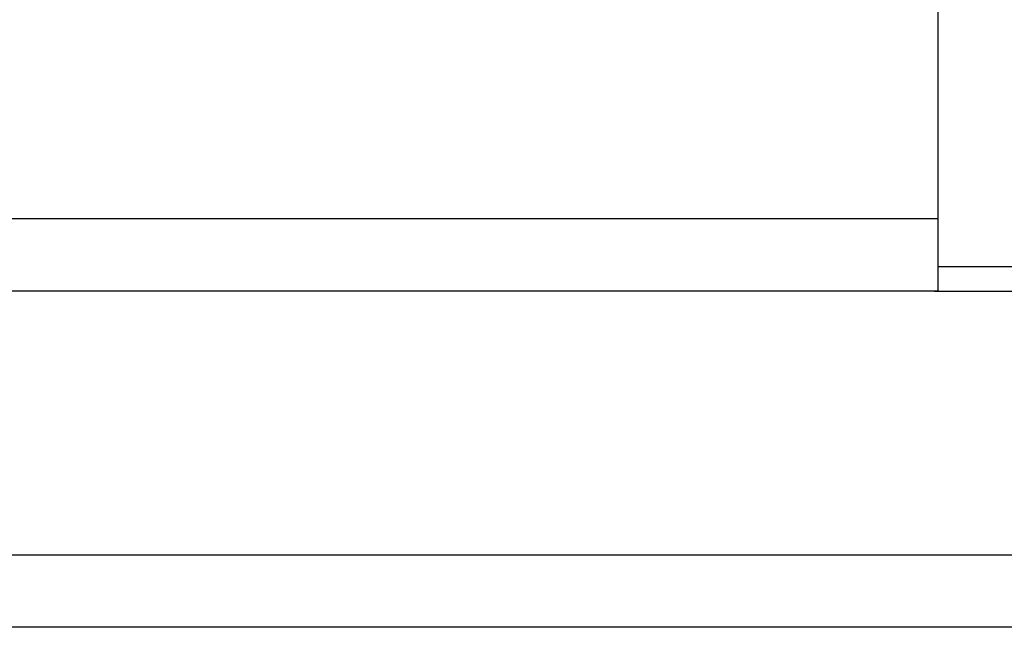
# Model space of a CAD drawing. Header units: millimetres. Extents: x 36 to 369, y 420 to 544.
# Tile 32 of 47: x 295 to 315, y 440 to 453. Entities that reach past the tile are written whole.
import ezdxf

# ---------------------------------------------------------------- set-up
doc = ezdxf.new("R2010")
doc.units = ezdxf.units.MM
doc.layers.add('2', color=7, linetype='CONTINUOUS')

msp = doc.modelspace()

# ---------------------------------------------------------------- linework, layer by layer
at = {"layer": '2', "color": 0, "linetype": 'Continuous'}
for p, q in [((313.953, 447.022), (313.953, 480.522)), ((313.953, 448.522), (273.553, 448.522)), ((324.453, 447.522), (313.953, 447.522)), ((313.874, 447.022), (324.453, 447.022))]:
    msp.add_line(p, q, dxfattribs=at)
for points in [[(313.953, 447.022), (293.753, 447.022)], [(368.553, 441.522), (216.976, 441.522)], [(368.553, 440.022), (173.553, 440.022)]]:
    msp.add_open_spline(points, degree=1, dxfattribs=at)

doc.saveas('drawing.dxf')
